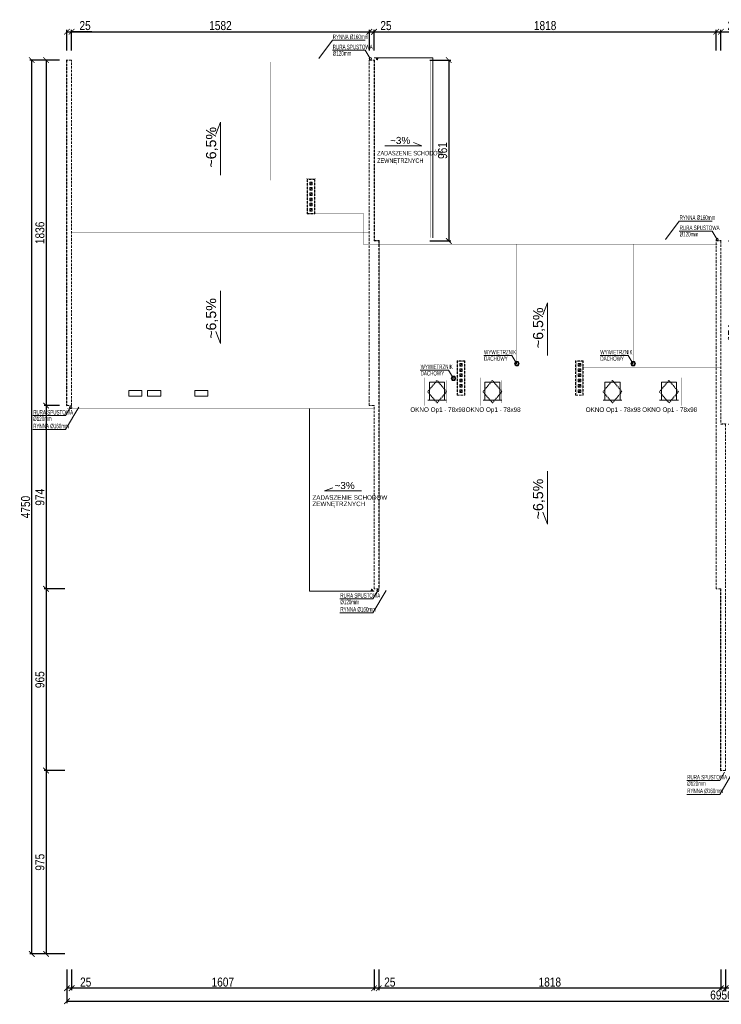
# Model space of a CAD drawing. Header units: millimetres. Extents: x 18880 to 99371, y -5529 to 27899.
# Tile 137 of 161: x 41199 to 44927, y 15209 to 20441. Entities that reach past the tile are written whole.
import ezdxf

# ---------------------------------------------------------------- set-up
doc = ezdxf.new("R2010")
doc.units = ezdxf.units.MM
doc.linetypes.add('DASHED', pattern=[19.05, 12.7, -6.35])
for name, color, linetype, lineweight in [('AA_HATCH', 251, 'Continuous', 0), ('AA_OPIS', 2, 'Continuous', 0), ('AA_WIDOK', 254, 'Continuous', 0), ('AP wymiary', 40, 'Continuous', 0)]:
    doc.layers.add(name, color=color, linetype=linetype, lineweight=lineweight)
doc.styles.add('ARIAL', font='arial.ttf')
doc.styles.add('DIM07', font='romans.shx', dxfattribs={"width": 0.7})
doc.styles.add('Dimensions', font='arial.ttf', dxfattribs={"width": 0.8})
doc.dimstyles.new('arch100', dxfattribs={"dimscale": 2, "dimtxt": 24, "dimasz": 15, "dimexe": 5, "dimexo": 20, "dimgap": 4, "dimtad": 1, "dimdec": 1, "dimrnd": 0.5, "dimdsep": 46, "dimtxsty": 'Dimensions', "dimblk": 'ARCHTICK', "dimcen": 2.5, "dimazin": 0, "dimtfac": 1, "dimtdec": 1, "dimtmove": 1, "dimatfit": 3, "dimldrblk": 'NONE', "dimfxl": 50, "dimfxlon": 1, "dimarcsym": 0})

# ---------------------------------------------------------------- blocks, each defined once
blk = doc.blocks.new('Op1')
at = {"layer": 'AA_OPIS', "linetype": 'DASHED', "ltscale": 0.5}
blk.add_lwpolyline([(65, 135), (15, 75), (65, 15), (115, 75), (65, 135)], dxfattribs=at)
at = {"layer": 'AA_WIDOK', "const_width": 0.3}
blk.add_lwpolyline([(0, 0), (130, 0), (130, 150), (0, 150)], close=True, dxfattribs=at)
blk.add_lwpolyline([(15, 15), (115, 15), (115, 135), (15, 135), (15, 15)], dxfattribs=at)
at = {"layer": 'AA_WIDOK'}
for points in [[(105, 125), (25, 125)], [(25, 125), (25, 30)], [(105, 30), (105, 125)], [(15, 30), (115, 30)]]:
    blk.add_lwpolyline(points, dxfattribs=at)
at = {"layer": 'AA_OPIS', "insert": (68.9, -8.3), "char_height": 24, "width": 450, "attachment_point": 2, "style": 'ARIAL'}
blk.add_mtext('{\\W0.8;OKNO Op1 - 78x98}', dxfattribs=at)
blk = doc.blocks.new('_ARCHTICK')
at = {"color": 0, "linetype": 'ByBlock', "ltscale": 0.1, "const_width": 0.15}
blk.add_lwpolyline([(-0.5, -0.5), (0.5, 0.5)], dxfattribs=at)
blk = doc.blocks.new('*D568')
at = {"layer": 'AP wymiary', "color": 0, "lineweight": -2, "transparency": 16777216}
for p, q in [((44924.6, 15394.4), (44924.6, 15284.4)), ((44949.6, 15394.4), (44949.6, 15284.4)), ((44949.6, 15294.4), (44924.6, 15294.4)), ((45052.2, 15294.4), (44949.6, 15294.4))]:
    blk.add_line(p, q, dxfattribs=at)
at = {"layer": 'Defpoints', "color": 0, "transparency": 16777216}
for p in [(44924.6, 16452.9), (44949.6, 16451.5), (44924.6, 15294.4)]:
    blk.add_point(p, dxfattribs=at)
at = {"layer": 'AP wymiary', "color": 0, "lineweight": -2, "transparency": 16777216, "xscale": 30, "yscale": 30, "zscale": 30, "rotation": 180}
blk.add_blockref('_ARCHTICK', (44924.6, 15294.4), dxfattribs=at)
at = {"layer": 'AP wymiary', "color": 0, "lineweight": -2, "transparency": 16777216, "xscale": 30, "yscale": 30, "zscale": 30}
blk.add_blockref('_ARCHTICK', (44949.6, 15294.4), dxfattribs=at)
at = {"layer": 'AP wymiary', "color": 0, "transparency": 16777216, "insert": (45016.2, 15326.9), "char_height": 48, "attachment_point": 5, "style": 'Dimensions'}
blk.add_mtext('25', dxfattribs=at)
blk = doc.blocks.new('_None')
blk = doc.blocks.new('*D569')
at = {"layer": 'AP wymiary', "color": 0, "lineweight": -2, "transparency": 16777216}
for p, q in [((43106.6, 15394.4), (43106.6, 15284.4)), ((44924.6, 15394.4), (44924.6, 15284.4)), ((44924.6, 15294.4), (43106.6, 15294.4))]:
    blk.add_line(p, q, dxfattribs=at)
at = {"layer": 'Defpoints', "color": 0, "transparency": 16777216}
for p in [(43106.6, 17416.5), (44924.6, 16452.9), (43106.6, 15294.4)]:
    blk.add_point(p, dxfattribs=at)
at = {"layer": 'AP wymiary', "color": 0, "lineweight": -2, "transparency": 16777216, "xscale": 30, "yscale": 30, "zscale": 30, "rotation": 180}
blk.add_blockref('_ARCHTICK', (43106.6, 15294.4), dxfattribs=at)
at = {"layer": 'AP wymiary', "color": 0, "lineweight": -2, "transparency": 16777216, "xscale": 30, "yscale": 30, "zscale": 30}
blk.add_blockref('_ARCHTICK', (44924.6, 15294.4), dxfattribs=at)
at = {"layer": 'AP wymiary', "color": 0, "transparency": 16777216, "insert": (44015.6, 15326.9), "char_height": 48, "attachment_point": 5, "style": 'Dimensions'}
blk.add_mtext('1818', dxfattribs=at)
blk = doc.blocks.new('*D570')
at = {"layer": 'AP wymiary', "color": 0, "lineweight": -2, "transparency": 16777216}
for p, q in [((43081.6, 15394.4), (43081.6, 15284.4)), ((43106.6, 15394.4), (43106.6, 15284.4)), ((43106.6, 15294.4), (43081.6, 15294.4))]:
    blk.add_line(p, q, dxfattribs=at)
at = {"layer": 'Defpoints', "color": 0, "transparency": 16777216}
for p in [(43081.6, 17416.5), (43106.6, 17416.5), (43081.6, 15294.4)]:
    blk.add_point(p, dxfattribs=at)
at = {"layer": 'AP wymiary', "color": 0, "lineweight": -2, "transparency": 16777216, "xscale": 30, "yscale": 30, "zscale": 30, "rotation": 180}
blk.add_blockref('_ARCHTICK', (43081.6, 15294.4), dxfattribs=at)
at = {"layer": 'AP wymiary', "color": 0, "lineweight": -2, "transparency": 16777216, "xscale": 30, "yscale": 30, "zscale": 30}
blk.add_blockref('_ARCHTICK', (43106.6, 15294.4), dxfattribs=at)
at = {"layer": 'AP wymiary', "color": 0, "transparency": 16777216, "insert": (43165.4, 15326.9), "char_height": 48, "attachment_point": 5, "style": 'Dimensions'}
blk.add_mtext('25', dxfattribs=at)
blk = doc.blocks.new('*D571')
at = {"layer": 'AP wymiary', "color": 0, "lineweight": -2, "transparency": 16777216}
for p, q in [((41474.6, 15394.4), (41474.6, 15284.4)), ((43081.6, 15394.4), (43081.6, 15284.4)), ((43081.6, 15294.4), (41474.6, 15294.4))]:
    blk.add_line(p, q, dxfattribs=at)
at = {"layer": 'Defpoints', "color": 0, "transparency": 16777216}
for p in [(41474.6, 18390.5), (43081.6, 17416.5), (41474.6, 15294.4)]:
    blk.add_point(p, dxfattribs=at)
at = {"layer": 'AP wymiary', "color": 0, "lineweight": -2, "transparency": 16777216, "xscale": 30, "yscale": 30, "zscale": 30, "rotation": 180}
blk.add_blockref('_ARCHTICK', (41474.6, 15294.4), dxfattribs=at)
at = {"layer": 'AP wymiary', "color": 0, "lineweight": -2, "transparency": 16777216, "xscale": 30, "yscale": 30, "zscale": 30}
blk.add_blockref('_ARCHTICK', (43081.6, 15294.4), dxfattribs=at)
at = {"layer": 'AP wymiary', "color": 0, "transparency": 16777216, "insert": (42278.1, 15326.9), "char_height": 48, "attachment_point": 5, "style": 'Dimensions'}
blk.add_mtext('1607', dxfattribs=at)
blk = doc.blocks.new('*D572')
at = {"layer": 'AP wymiary', "color": 0, "lineweight": -2, "transparency": 16777216}
for p, q in [((41449.6, 15394.4), (41449.6, 15284.4)), ((41474.6, 15394.4), (41474.6, 15284.4)), ((41474.6, 15294.4), (41449.6, 15294.4)), ((41585.5, 15294.4), (41474.6, 15294.4))]:
    blk.add_line(p, q, dxfattribs=at)
at = {"layer": 'Defpoints', "color": 0, "transparency": 16777216}
for p in [(41449.6, 18390.5), (41474.6, 18390.5), (41449.6, 15294.4)]:
    blk.add_point(p, dxfattribs=at)
at = {"layer": 'AP wymiary', "color": 0, "lineweight": -2, "transparency": 16777216, "xscale": 30, "yscale": 30, "zscale": 30, "rotation": 180}
blk.add_blockref('_ARCHTICK', (41449.6, 15294.4), dxfattribs=at)
at = {"layer": 'AP wymiary', "color": 0, "lineweight": -2, "transparency": 16777216, "xscale": 30, "yscale": 30, "zscale": 30}
blk.add_blockref('_ARCHTICK', (41474.6, 15294.4), dxfattribs=at)
at = {"layer": 'AP wymiary', "color": 0, "transparency": 16777216, "insert": (41549.5, 15326.9), "char_height": 48, "attachment_point": 5, "style": 'Dimensions'}
blk.add_mtext('25', dxfattribs=at)
blk = doc.blocks.new('*D573')
at = {"layer": 'AP wymiary', "color": 0, "lineweight": -2, "transparency": 16777216}
for p, q in [((41449.6, 15325.6), (41449.6, 15215.6)), ((48405.6, 15325.6), (48405.6, 15215.6)), ((41449.6, 15225.6), (48405.6, 15225.6))]:
    blk.add_line(p, q, dxfattribs=at)
at = {"layer": 'Defpoints', "color": 0, "transparency": 16777216}
for p in [(41449.6, 15394.1), (48405.6, 15394.1), (48405.6, 15225.6)]:
    blk.add_point(p, dxfattribs=at)
at = {"layer": 'AP wymiary', "color": 0, "lineweight": -2, "transparency": 16777216, "xscale": 30, "yscale": 30, "zscale": 30, "rotation": 180}
blk.add_blockref('_ARCHTICK', (41449.6, 15225.6), dxfattribs=at)
at = {"layer": 'AP wymiary', "color": 0, "lineweight": -2, "transparency": 16777216, "xscale": 30, "yscale": 30, "zscale": 30}
blk.add_blockref('_ARCHTICK', (48405.6, 15225.6), dxfattribs=at)
at = {"layer": 'AP wymiary', "color": 0, "transparency": 16777216, "insert": (44927.6, 15258.1), "char_height": 48, "attachment_point": 5, "style": 'Dimensions'}
blk.add_mtext('6956', dxfattribs=at)
blk = doc.blocks.new('*D574')
at = {"layer": 'AP wymiary', "color": 0, "lineweight": -2, "transparency": 16777216}
for p, q in [((41409.6, 20226.5), (41328.8, 20226.5)), ((41338.8, 20226.5), (41338.8, 18390.5)), ((41409.6, 18390.5), (41328.8, 18390.5))]:
    blk.add_line(p, q, dxfattribs=at)
at = {"layer": 'Defpoints', "color": 0, "transparency": 16777216}
for p in [(41449.6, 20226.5), (41338.8, 18390.5), (41449.6, 18390.5)]:
    blk.add_point(p, dxfattribs=at)
at = {"layer": 'AP wymiary', "color": 0, "lineweight": -2, "transparency": 16777216, "xscale": 30, "yscale": 30, "zscale": 30}
for p, rotation in [((41338.8, 20226.5), 90), ((41338.8, 18390.5), 270)]:
    blk.add_blockref('_ARCHTICK', p, dxfattribs=dict(at, rotation=rotation))
at = {"layer": 'AP wymiary', "color": 0, "transparency": 16777216, "insert": (41306.3, 19308.5), "char_height": 48, "attachment_point": 5, "rotation": 90, "style": 'Dimensions'}
blk.add_mtext('1836', dxfattribs=at)
blk = doc.blocks.new('*D575')
at = {"layer": 'AP wymiary', "color": 0, "lineweight": -2, "transparency": 16777216}
for p, q in [((41409.6, 18390.5), (41328.8, 18390.5)), ((41338.8, 18390.5), (41338.8, 17416.5)), ((41438.8, 17416.5), (41328.8, 17416.5))]:
    blk.add_line(p, q, dxfattribs=at)
at = {"layer": 'Defpoints', "color": 0, "transparency": 16777216}
for p in [(41449.6, 18390.5), (41338.8, 17416.5), (43106.6, 17416.5)]:
    blk.add_point(p, dxfattribs=at)
at = {"layer": 'AP wymiary', "color": 0, "lineweight": -2, "transparency": 16777216, "xscale": 30, "yscale": 30, "zscale": 30}
for p, rotation in [((41338.8, 18390.5), 90), ((41338.8, 17416.5), 270)]:
    blk.add_blockref('_ARCHTICK', p, dxfattribs=dict(at, rotation=rotation))
at = {"layer": 'AP wymiary', "color": 0, "transparency": 16777216, "insert": (41306.3, 17903.5), "char_height": 48, "attachment_point": 5, "rotation": 90, "style": 'Dimensions'}
blk.add_mtext('974', dxfattribs=at)
blk = doc.blocks.new('*D576')
at = {"layer": 'AP wymiary', "color": 0, "lineweight": -2, "transparency": 16777216}
for p, q in [((41438.8, 17416.5), (41328.8, 17416.5)), ((41338.8, 17416.5), (41338.8, 16451.5)), ((41438.8, 16451.5), (41328.8, 16451.5))]:
    blk.add_line(p, q, dxfattribs=at)
at = {"layer": 'Defpoints', "color": 0, "transparency": 16777216}
for p in [(43106.6, 17416.5), (41338.8, 16451.5), (44924.6, 16451.5)]:
    blk.add_point(p, dxfattribs=at)
at = {"layer": 'AP wymiary', "color": 0, "lineweight": -2, "transparency": 16777216, "xscale": 30, "yscale": 30, "zscale": 30}
for p, rotation in [((41338.8, 17416.5), 90), ((41338.8, 16451.5), 270)]:
    blk.add_blockref('_ARCHTICK', p, dxfattribs=dict(at, rotation=rotation))
at = {"layer": 'AP wymiary', "color": 0, "transparency": 16777216, "insert": (41306.3, 16934), "char_height": 48, "attachment_point": 5, "rotation": 90, "style": 'Dimensions'}
blk.add_mtext('965', dxfattribs=at)
blk = doc.blocks.new('*D577')
at = {"layer": 'AP wymiary', "color": 0, "lineweight": -2, "transparency": 16777216}
for p, q in [((41438.8, 16451.5), (41328.8, 16451.5)), ((41338.8, 16451.5), (41338.8, 15476.5)), ((41438.8, 15476.5), (41328.8, 15476.5))]:
    blk.add_line(p, q, dxfattribs=at)
at = {"layer": 'Defpoints', "color": 0, "transparency": 16777216}
for p in [(44924.6, 16451.5), (41338.8, 15476.5), (46549.6, 15476.5)]:
    blk.add_point(p, dxfattribs=at)
at = {"layer": 'AP wymiary', "color": 0, "lineweight": -2, "transparency": 16777216, "xscale": 30, "yscale": 30, "zscale": 30}
for p, rotation in [((41338.8, 16451.5), 90), ((41338.8, 15476.5), 270)]:
    blk.add_blockref('_ARCHTICK', p, dxfattribs=dict(at, rotation=rotation))
at = {"layer": 'AP wymiary', "color": 0, "transparency": 16777216, "insert": (41306.3, 15964), "char_height": 48, "attachment_point": 5, "rotation": 90, "style": 'Dimensions'}
blk.add_mtext('975', dxfattribs=at)
blk = doc.blocks.new('*D578')
at = {"layer": 'AP wymiary', "color": 0, "lineweight": -2, "transparency": 16777216}
for p, q in [((41343.8, 20226.5), (41252.8, 20226.5)), ((41262.8, 15476.5), (41262.8, 20226.5)), ((41343.8, 15476.5), (41252.8, 15476.5))]:
    blk.add_line(p, q, dxfattribs=at)
at = {"layer": 'Defpoints', "color": 0, "transparency": 16777216}
for p in [(41262.8, 20226.5), (41383.8, 20226.5), (41383.8, 15476.5)]:
    blk.add_point(p, dxfattribs=at)
at = {"layer": 'AP wymiary', "color": 0, "lineweight": -2, "transparency": 16777216, "xscale": 30, "yscale": 30, "zscale": 30}
for p, rotation in [((41262.8, 20226.5), 90), ((41262.8, 15476.5), 270)]:
    blk.add_blockref('_ARCHTICK', p, dxfattribs=dict(at, rotation=rotation))
at = {"layer": 'AP wymiary', "color": 0, "transparency": 16777216, "insert": (41230.3, 17851.5), "char_height": 48, "attachment_point": 5, "rotation": 90, "style": 'Dimensions'}
blk.add_mtext('4750', dxfattribs=at)
blk = doc.blocks.new('*D579')
at = {"layer": 'AP wymiary', "color": 0, "lineweight": -2, "transparency": 16777216}
for p, q in [((41449.6, 20277.3), (41449.6, 20387.3)), ((41449.6, 20377.3), (41474.6, 20377.3)), ((41474.6, 20277.3), (41474.6, 20387.3)), ((41582.3, 20377.3), (41474.6, 20377.3))]:
    blk.add_line(p, q, dxfattribs=at)
at = {"layer": 'Defpoints', "color": 0, "transparency": 16777216}
for p in [(41474.6, 20377.3), (41449.6, 20226.5), (41474.6, 20226.5)]:
    blk.add_point(p, dxfattribs=at)
at = {"layer": 'AP wymiary', "color": 0, "lineweight": -2, "transparency": 16777216, "xscale": 30, "yscale": 30, "zscale": 30, "rotation": 180}
blk.add_blockref('_ARCHTICK', (41449.6, 20377.3), dxfattribs=at)
at = {"layer": 'AP wymiary', "color": 0, "lineweight": -2, "transparency": 16777216, "xscale": 30, "yscale": 30, "zscale": 30}
blk.add_blockref('_ARCHTICK', (41474.6, 20377.3), dxfattribs=at)
at = {"layer": 'AP wymiary', "color": 0, "transparency": 16777216, "insert": (41546.3, 20409.8), "char_height": 48, "attachment_point": 5, "style": 'Dimensions'}
blk.add_mtext('25', dxfattribs=at)
blk = doc.blocks.new('*D580')
at = {"layer": 'AP wymiary', "color": 0, "lineweight": -2, "transparency": 16777216}
for p, q in [((41474.6, 20277.3), (41474.6, 20387.3)), ((41474.6, 20377.3), (43056.6, 20377.3)), ((43056.6, 20277.3), (43056.6, 20387.3))]:
    blk.add_line(p, q, dxfattribs=at)
at = {"layer": 'Defpoints', "color": 0, "transparency": 16777216}
for p in [(43056.6, 20377.3), (41474.6, 20226.5), (43056.6, 20226.5)]:
    blk.add_point(p, dxfattribs=at)
at = {"layer": 'AP wymiary', "color": 0, "lineweight": -2, "transparency": 16777216, "xscale": 30, "yscale": 30, "zscale": 30, "rotation": 180}
blk.add_blockref('_ARCHTICK', (41474.6, 20377.3), dxfattribs=at)
at = {"layer": 'AP wymiary', "color": 0, "lineweight": -2, "transparency": 16777216, "xscale": 30, "yscale": 30, "zscale": 30}
blk.add_blockref('_ARCHTICK', (43056.6, 20377.3), dxfattribs=at)
at = {"layer": 'AP wymiary', "color": 0, "transparency": 16777216, "insert": (42265.6, 20409.8), "char_height": 48, "attachment_point": 5, "style": 'Dimensions'}
blk.add_mtext('1582', dxfattribs=at)
blk = doc.blocks.new('*D581')
at = {"layer": 'AP wymiary', "color": 0, "lineweight": -2, "transparency": 16777216}
for p, q in [((43056.6, 20277.3), (43056.6, 20387.3)), ((43056.6, 20377.3), (43081.6, 20377.3)), ((43081.6, 20277.3), (43081.6, 20387.3))]:
    blk.add_line(p, q, dxfattribs=at)
at = {"layer": 'Defpoints', "color": 0, "transparency": 16777216}
for p in [(43081.6, 20377.3), (43056.6, 20226.5), (43081.6, 20226.5)]:
    blk.add_point(p, dxfattribs=at)
at = {"layer": 'AP wymiary', "color": 0, "lineweight": -2, "transparency": 16777216, "xscale": 30, "yscale": 30, "zscale": 30, "rotation": 180}
blk.add_blockref('_ARCHTICK', (43056.6, 20377.3), dxfattribs=at)
at = {"layer": 'AP wymiary', "color": 0, "lineweight": -2, "transparency": 16777216, "xscale": 30, "yscale": 30, "zscale": 30}
blk.add_blockref('_ARCHTICK', (43081.6, 20377.3), dxfattribs=at)
at = {"layer": 'AP wymiary', "color": 0, "transparency": 16777216, "insert": (43145, 20409.8), "char_height": 48, "attachment_point": 5, "style": 'Dimensions'}
blk.add_mtext('25', dxfattribs=at)
blk = doc.blocks.new('*D582')
at = {"layer": 'AP wymiary', "color": 0, "lineweight": -2, "transparency": 16777216}
for p, q in [((43081.6, 20277.3), (43081.6, 20387.3)), ((43081.6, 20377.3), (44899.6, 20377.3)), ((44899.6, 20277.3), (44899.6, 20387.3))]:
    blk.add_line(p, q, dxfattribs=at)
at = {"layer": 'Defpoints', "color": 0, "transparency": 16777216}
for p in [(44899.6, 20377.3), (43081.6, 20226.5), (44899.6, 19265.5)]:
    blk.add_point(p, dxfattribs=at)
at = {"layer": 'AP wymiary', "color": 0, "lineweight": -2, "transparency": 16777216, "xscale": 30, "yscale": 30, "zscale": 30, "rotation": 180}
blk.add_blockref('_ARCHTICK', (43081.6, 20377.3), dxfattribs=at)
at = {"layer": 'AP wymiary', "color": 0, "lineweight": -2, "transparency": 16777216, "xscale": 30, "yscale": 30, "zscale": 30}
blk.add_blockref('_ARCHTICK', (44899.6, 20377.3), dxfattribs=at)
at = {"layer": 'AP wymiary', "color": 0, "transparency": 16777216, "insert": (43990.6, 20409.8), "char_height": 48, "attachment_point": 5, "style": 'Dimensions'}
blk.add_mtext('1818', dxfattribs=at)
blk = doc.blocks.new('*D583')
at = {"layer": 'AP wymiary', "color": 0, "lineweight": -2, "transparency": 16777216}
for p, q in [((44899.6, 20277.3), (44899.6, 20387.3)), ((44899.6, 20377.3), (44924.6, 20377.3)), ((44924.6, 20277.3), (44924.6, 20387.3))]:
    blk.add_line(p, q, dxfattribs=at)
at = {"layer": 'Defpoints', "color": 0, "transparency": 16777216}
for p in [(44924.6, 20377.3), (44899.6, 19265.5), (44924.6, 19265.5)]:
    blk.add_point(p, dxfattribs=at)
at = {"layer": 'AP wymiary', "color": 0, "lineweight": -2, "transparency": 16777216, "xscale": 30, "yscale": 30, "zscale": 30, "rotation": 180}
blk.add_blockref('_ARCHTICK', (44899.6, 20377.3), dxfattribs=at)
at = {"layer": 'AP wymiary', "color": 0, "lineweight": -2, "transparency": 16777216, "xscale": 30, "yscale": 30, "zscale": 30}
blk.add_blockref('_ARCHTICK', (44924.6, 20377.3), dxfattribs=at)
at = {"layer": 'AP wymiary', "color": 0, "transparency": 16777216, "insert": (44989.4, 20409.8), "char_height": 48, "attachment_point": 5, "style": 'Dimensions'}
blk.add_mtext('25', dxfattribs=at)
blk = doc.blocks.new('*D584')
at = {"layer": 'AP wymiary', "color": 0, "lineweight": -2, "transparency": 16777216}
for p, q in [((44924.6, 20277.3), (44924.6, 20387.3)), ((44924.6, 20377.3), (46524.6, 20377.3)), ((46524.6, 20277.3), (46524.6, 20387.3))]:
    blk.add_line(p, q, dxfattribs=at)
at = {"layer": 'Defpoints', "color": 0, "transparency": 16777216}
for p in [(46524.6, 20377.3), (44924.6, 19265.5), (46524.6, 18291.5)]:
    blk.add_point(p, dxfattribs=at)
at = {"layer": 'AP wymiary', "color": 0, "lineweight": -2, "transparency": 16777216, "xscale": 30, "yscale": 30, "zscale": 30, "rotation": 180}
blk.add_blockref('_ARCHTICK', (44924.6, 20377.3), dxfattribs=at)
at = {"layer": 'AP wymiary', "color": 0, "lineweight": -2, "transparency": 16777216, "xscale": 30, "yscale": 30, "zscale": 30}
blk.add_blockref('_ARCHTICK', (46524.6, 20377.3), dxfattribs=at)
at = {"layer": 'AP wymiary', "color": 0, "transparency": 16777216, "insert": (45724.6, 20409.8), "char_height": 48, "attachment_point": 5, "style": 'Dimensions'}
blk.add_mtext('1600', dxfattribs=at)
blk = doc.blocks.new('*D595')
at = {"layer": 'AP wymiary', "color": 0, "lineweight": -2, "transparency": 16777216}
for p, q in [((43378.8, 20226.5), (43488.8, 20226.5)), ((43478.8, 20226.5), (43478.8, 19265.5)), ((43378.8, 19265.5), (43488.8, 19265.5))]:
    blk.add_line(p, q, dxfattribs=at)
at = {"layer": 'Defpoints', "color": 0, "transparency": 16777216}
for p in [(43081.6, 20226.5), (43081.6, 19265.5), (43478.8, 19265.5)]:
    blk.add_point(p, dxfattribs=at)
at = {"layer": 'AP wymiary', "color": 0, "lineweight": -2, "transparency": 16777216, "xscale": 30, "yscale": 30, "zscale": 30}
for p, rotation in [((43478.8, 20226.5), 90), ((43478.8, 19265.5), 270)]:
    blk.add_blockref('_ARCHTICK', p, dxfattribs=dict(at, rotation=rotation))
at = {"layer": 'AP wymiary', "color": 0, "transparency": 16777216, "insert": (43446.3, 19746), "char_height": 48, "attachment_point": 5, "rotation": 90, "style": 'Dimensions'}
blk.add_mtext('961', dxfattribs=at)
blk = doc.blocks.new('*D596')
at = {"layer": 'AP wymiary', "color": 0, "lineweight": -2, "transparency": 16777216}
for p, q in [((44964.6, 19265.5), (45028.8, 19265.5)), ((45018.8, 18291.5), (45018.8, 19265.5)), ((44964.6, 18291.5), (45028.8, 18291.5))]:
    blk.add_line(p, q, dxfattribs=at)
at = {"layer": 'Defpoints', "color": 0, "transparency": 16777216}
for p in [(44924.6, 19265.5), (45018.8, 19265.5), (44924.6, 18291.5)]:
    blk.add_point(p, dxfattribs=at)
at = {"layer": 'AP wymiary', "color": 0, "lineweight": -2, "transparency": 16777216, "xscale": 30, "yscale": 30, "zscale": 30}
for p, rotation in [((45018.8, 19265.5), 90), ((45018.8, 18291.5), 270)]:
    blk.add_blockref('_ARCHTICK', p, dxfattribs=dict(at, rotation=rotation))
at = {"layer": 'AP wymiary', "color": 0, "transparency": 16777216, "insert": (44986.3, 18778.5), "char_height": 48, "attachment_point": 5, "rotation": 90, "style": 'Dimensions'}
blk.add_mtext('974', dxfattribs=at)

msp = doc.modelspace()

# ---------------------------------------------------------------- linework, layer by layer
at = {"layer": 'AA_HATCH'}
for points in [[(42739.55534, 19577.51587), (42753.55534, 19577.51587), (42753.55534, 19563.51587), (42739.55534, 19563.51587)], [(42739.55534, 19549.51587), (42753.55534, 19549.51587), (42753.55534, 19535.51587), (42739.55534, 19535.51587)], [(42739.55534, 19521.51587), (42753.55534, 19521.51587), (42753.55534, 19507.51587), (42739.55534, 19507.51587)], [(42739.55534, 19493.51587), (42753.55534, 19493.51587), (42753.55534, 19479.51587), (42739.55534, 19479.51587)], [(42739.55534, 19465.51587), (42753.55534, 19465.51587), (42753.55534, 19451.51587), (42739.55534, 19451.51587)], [(42739.55534, 19437.51587), (42753.55534, 19437.51587), (42753.55534, 19423.51587), (42739.55534, 19423.51587)], [(43536.55534, 18614.51587), (43550.55534, 18614.51587), (43550.55534, 18600.51587), (43536.55534, 18600.51587)], [(43536.55534, 18586.51587), (43550.55534, 18586.51587), (43550.55534, 18572.51587), (43536.55534, 18572.51587)], [(44165.55534, 18614.51587), (44179.55534, 18614.51587), (44179.55534, 18600.51587), (44165.55534, 18600.51587)], [(44165.55534, 18586.51587), (44179.55534, 18586.51587), (44179.55534, 18572.51587), (44165.55534, 18572.51587)], [(43536.55534, 18558.51587), (43550.55534, 18558.51587), (43550.55534, 18544.51587), (43536.55534, 18544.51587)], [(43536.55534, 18530.51587), (43550.55534, 18530.51587), (43550.55534, 18516.51587), (43536.55534, 18516.51587)], [(44165.55534, 18558.51587), (44179.55534, 18558.51587), (44179.55534, 18544.51587), (44165.55534, 18544.51587)], [(44165.55534, 18530.51587), (44179.55534, 18530.51587), (44179.55534, 18516.51587), (44165.55534, 18516.51587)], [(43536.55534, 18502.51587), (43550.55534, 18502.51587), (43550.55534, 18488.51587), (43536.55534, 18488.51587)], [(43536.55534, 18474.51587), (43550.55534, 18474.51587), (43550.55534, 18460.51587), (43536.55534, 18460.51587)], [(44165.55534, 18502.51587), (44179.55534, 18502.51587), (44179.55534, 18488.51587), (44165.55534, 18488.51587)], [(44165.55534, 18474.51587), (44179.55534, 18474.51587), (44179.55534, 18460.51587), (44165.55534, 18460.51587)]]:
    msp.add_lwpolyline(points, close=True, dxfattribs=at)
for points in [[(42753.55534, 19577.51587), (42739.55534, 19563.51587)], [(42753.55534, 19549.51587), (42739.55534, 19535.51587)], [(42753.55534, 19521.51587), (42739.55534, 19507.51587)], [(42753.55534, 19493.51587), (42739.55534, 19479.51587)], [(42753.55534, 19465.51587), (42739.55534, 19451.51587)], [(42753.55534, 19437.51587), (42739.55534, 19423.51587)], [(43550.55534, 18614.51587), (43536.55534, 18600.51587)], [(43550.55534, 18586.51587), (43536.55534, 18572.51587)], [(44179.55534, 18614.51587), (44165.55534, 18600.51587)], [(44179.55534, 18586.51587), (44165.55534, 18572.51587)], [(43550.55534, 18558.51587), (43536.55534, 18544.51587)], [(43550.55534, 18530.51587), (43536.55534, 18516.51587)], [(44179.55534, 18558.51587), (44165.55534, 18544.51587)], [(44179.55534, 18530.51587), (44165.55534, 18516.51587)], [(43550.55534, 18502.51587), (43536.55534, 18488.51587)], [(43550.55534, 18474.51587), (43536.55534, 18460.51587)], [(44179.55534, 18502.51587), (44165.55534, 18488.51587)], [(44179.55534, 18474.51587), (44165.55534, 18460.51587)]]:
    msp.add_lwpolyline(points, dxfattribs=at)
at = {"layer": 'AA_OPIS'}
for points in [[(42788.0907, 20234.51587), (42860.56794, 20331.90475), (43035.02583, 20331.90475)], [(43061.55534, 20234.51587), (43035.02583, 20278.69449), (42860.56794, 20278.69449)], [(42265.55534, 19615.7755), (42265.55534, 19896.64032), (42241.81153, 19832.48964)], [(43139.22869, 19771.26581), (43335.83407, 19771.26581), (43290.92859, 19787.88647)], [(44631.0907, 19273.51587), (44703.56794, 19370.90475), (44878.02583, 19370.90475)], [(44904.55534, 19273.51587), (44878.02583, 19317.69449), (44703.56794, 19317.69449)], [(42265.55534, 19001.25624), (42265.55534, 18720.39142), (42241.81153, 18784.54211)], [(44003.05534, 18656.2755), (44003.05534, 18937.14032), (43979.31153, 18872.98964)], [(43840.62561, 18613.28535), (43814.0961, 18657.46396), (43664.41127, 18657.46396)], [(44458.50375, 18613.28535), (44431.97424, 18657.46396), (44282.2894, 18657.46396)], [(43503.61561, 18535.23003), (43477.0861, 18579.40865), (43327.40126, 18579.40865)], [(41469.55534, 18381.51587), (41443.02583, 18337.33726), (41268.56794, 18337.33726)], [(41513.77868, 18381.51587), (41443.02583, 18263.69375), (41268.56794, 18263.69375)], [(44003.05534, 18041.75624), (44003.05534, 17760.89142), (43979.31153, 17825.04211)], [(43014.33407, 17937.52902), (42817.72869, 17937.52902), (42862.63417, 17954.14969)], [(43101.55534, 17407.51587), (43075.02583, 17363.33726), (42900.56794, 17363.33726)], [(43145.77868, 17407.51587), (43075.02583, 17289.69375), (42900.56794, 17289.69375)], [(44944.55534, 16442.51587), (44918.02583, 16398.33726), (44743.56794, 16398.33726)], [(44988.77868, 16442.51587), (44918.02583, 16324.69375), (44743.56794, 16324.69375)]]:
    msp.add_lwpolyline(points, dxfattribs=at)
at = {"layer": 'AA_WIDOK', "color": 4, "const_width": 0.5}
for points in [[(41478.55534, 18386.51587), (41478.55534, 20230.51587), (41445.55534, 20230.51587), (41445.55534, 18386.51587)], [(43052.55534, 18386.51587), (43052.55534, 20230.51587), (43085.55534, 20230.51587), (43085.55534, 19269.51587), (43110.55534, 19269.51587), (43110.55534, 17412.51587), (43077.55534, 17412.51587), (43077.55534, 18386.51587)], [(44895.55534, 19269.51587), (44928.55534, 19269.51587), (44928.55534, 18295.51587), (44953.55534, 18295.51587), (44953.55534, 16447.51587), (44920.55534, 16447.51587), (44920.55534, 17412.51587), (44895.55534, 17412.51587)]]:
    msp.add_lwpolyline(points, close=True, dxfattribs=at)
at = {"layer": 'AA_WIDOK', "color": 4, "const_width": 0.3}
for points in [[(41449.55534, 20243.51587), (43081.55534, 20243.51587), (43081.55534, 20230.51587)], [(41449.55534, 20230.51587), (41449.55534, 20243.51587)], [(43052.55534, 20227.51587), (41478.55534, 20227.51587)], [(43085.55534, 19282.51587), (44924.55534, 19282.51587), (44924.55534, 19269.51587)], [(44895.55534, 19266.51587), (43110.55534, 19266.51587)], [(41449.55534, 18386.51587), (41449.55534, 18373.51587), (43077.55534, 18373.51587)], [(43052.55534, 18389.51587), (41478.55534, 18389.51587)], [(43081.55534, 17412.51587), (43081.55534, 17399.51587)], [(43081.55534, 17399.51587), (44920.55534, 17399.51587)], [(44924.55534, 16434.51587), (44924.55534, 16447.51587)], [(44924.55534, 16434.51587), (46545.55534, 16434.51587)]]:
    msp.add_lwpolyline(points, dxfattribs=at)
at = {"layer": 'AA_WIDOK', "linetype": 'DASHED'}
for points in [[(41474.55534, 18390.51587), (41474.55534, 20226.51587), (41449.55534, 20226.51587), (41449.55534, 18390.51587)], [(43056.55534, 18390.51587), (43056.55534, 20226.51587), (43081.55534, 20226.51587), (43081.55534, 19265.51587), (43106.55534, 19265.51587), (43106.55534, 17416.51587), (43081.55534, 17416.51587), (43081.55534, 18390.51587)], [(44899.55534, 19265.51587), (44924.55534, 19265.51587), (44924.55534, 18291.51587), (44949.55534, 18291.51587), (44949.55534, 16451.51587), (44924.55534, 16451.51587), (44924.55534, 17416.51587), (44899.55534, 17416.51587)]]:
    msp.add_lwpolyline(points, close=True, dxfattribs=at)
at = {"layer": 'AA_WIDOK', "color": 10, "const_width": 1}
for points in [[(41468.55534, 20216.51587), (43062.55534, 20216.51587)], [(42729.55534, 19587.51587), (42529.55534, 19587.51587), (42529.55534, 20216.51587)], [(42763.55534, 19413.51587), (43023.55534, 19413.51587), (43023.55534, 19248.51587), (44905.55534, 19248.51587)], [(43543.55534, 18624.51587), (43543.55534, 19248.51587)], [(43840.62561, 18613.28535), (43840.62561, 19248.51587)], [(44458.50375, 18613.28535), (44458.50375, 19248.51587)], [(44189.55534, 18594.51587), (44924.55534, 18594.51587)], [(43503.61561, 18535.23003), (43526.55534, 18535.23003)], [(44172.55534, 18450.51587), (44172.55534, 17426.51587)], [(41468.55534, 18400.51587), (43066.55534, 18400.51587)], [(43100.55534, 17426.51587), (44905.55534, 17426.51587)]]:
    msp.add_lwpolyline(points, dxfattribs=at)
at = {"layer": 'AA_WIDOK', "const_width": 0.3}
for points in [[(41478.55534, 20226.51587), (43052.55534, 20226.51587)], [(43381.55534, 19282.51587), (43381.55534, 20226.51587), (43085.55534, 20226.51587)], [(41474.55534, 19308.51587), (43056.55534, 19308.51587)], [(43110.55534, 19265.51587), (44895.55534, 19265.51587)], [(41478.55534, 18390.51587), (43052.55534, 18390.51587)], [(43110.55534, 18349.01587), (44899.55534, 18349.01587)], [(43110.55534, 17416.51587), (44895.55534, 17416.51587)]]:
    msp.add_lwpolyline(points, dxfattribs=at)
at = {"layer": 'AA_WIDOK', "color": 4, "linetype": 'Continuous'}
for points in [[(43393.55534, 19282.51587), (43393.55534, 20238.51587), (43081.55534, 20238.51587)], [(42738.55534, 18374.51587), (42738.55534, 17404.51587), (43081.55534, 17404.51587)]]:
    msp.add_lwpolyline(points, dxfattribs=at)
at = {"layer": 'AA_WIDOK', "linetype": 'Continuous', "const_width": 0.3}
for points in [[(42773.55534, 19403.51587), (42773.55534, 19597.51587), (42719.55534, 19597.51587), (42719.55534, 19403.51587)], [(43570.55534, 18440.51587), (43570.55534, 18634.51587), (43516.55534, 18634.51587), (43516.55534, 18440.51587)], [(44199.55534, 18440.51587), (44199.55534, 18634.51587), (44145.55534, 18634.51587), (44145.55534, 18440.51587)]]:
    msp.add_lwpolyline(points, close=True, dxfattribs=at)
at = {"layer": 'AA_WIDOK', "linetype": 'DASHED'}
for points in [[(42767.55534, 19409.51587), (42767.55534, 19591.51587), (42725.55534, 19591.51587), (42725.55534, 19409.51587), (42767.55534, 19409.51587)], [(43564.55534, 18446.51587), (43564.55534, 18628.51587), (43522.55534, 18628.51587), (43522.55534, 18446.51587), (43564.55534, 18446.51587)], [(44193.55534, 18446.51587), (44193.55534, 18628.51587), (44151.55534, 18628.51587), (44151.55534, 18446.51587), (44193.55534, 18446.51587)]]:
    msp.add_lwpolyline(points, dxfattribs=at)
at = {"layer": 'AA_WIDOK', "color": 10, "const_width": 1}
for points in [[(42763.55534, 19413.51587), (42763.55534, 19587.51587), (42729.55534, 19587.51587), (42729.55534, 19413.51587)], [(43560.55534, 18450.51587), (43560.55534, 18624.51587), (43526.55534, 18624.51587), (43526.55534, 18450.51587)], [(44189.55534, 18450.51587), (44189.55534, 18624.51587), (44155.55534, 18624.51587), (44155.55534, 18450.51587)]]:
    msp.add_lwpolyline(points, close=True, dxfattribs=at)
at = {"layer": 'AA_WIDOK'}
for points in [[(41778.55534, 18440.51587), (41848.55534, 18440.51587), (41848.55534, 18470.51587), (41778.55534, 18470.51587)], [(41878.55534, 18440.51587), (41948.55534, 18440.51587), (41948.55534, 18470.51587), (41878.55534, 18470.51587)], [(42128.55534, 18440.51587), (42198.55534, 18440.51587), (42198.55534, 18470.51587), (42128.55534, 18470.51587)]]:
    msp.add_lwpolyline(points, close=True, dxfattribs=at)
msp.add_lwpolyline([(42750.55534, 18374.51587, 0.3, 0.3, 0), (42750.55534, 17416.51587, 0.3, 0.3, 0), (43081.55534, 17416.51587, 0, 0, 0)], format="xyseb", dxfattribs=at)
at = {"layer": 'AA_WIDOK', "color": 4, "linetype": 'Continuous'}
for centre, radius in [((43061.55534, 20234.51587), 6), ((43097.95423, 20232.51587), 4), ((44904.55534, 19273.51587), 6), ((41469.55534, 18381.51587), 6), ((43070.47793, 17410.51587), 4), ((43101.55534, 17407.51587), 6)]:
    msp.add_circle(centre, radius, dxfattribs=at)
at = {"layer": 'AA_WIDOK'}
for centre, radius in [((43840.62561, 18613.28535), 12), ((43840.62561, 18613.28535), 8), ((44458.50375, 18613.28535), 12), ((44458.50375, 18613.28535), 8), ((43503.61561, 18535.23003), 12), ((43503.61561, 18535.23003), 8)]:
    msp.add_circle(centre, radius, dxfattribs=at)

# ---------------------------------------------------------------- block references
at = {"layer": 'AA_HATCH'}
for p in [(43351.55534, 18389.49598), (43645.55534, 18389.49598), (44283.55534, 18389.49598), (44583.55534, 18389.49598)]:
    msp.add_blockref('Op1', p, dxfattribs=at)

# ---------------------------------------------------------------- texts
at = {"layer": 'AA_OPIS', "attachment_point": 7}
for s, insert, char_height, width, line_spacing_factor, style in [('{\\fArial Narrow|b0|i0|c238|p34;RYNNA\\fArial Narrow|b0|i0|c0|p34; \\fArial Narrow|b0|i0|c238|p34;%%C160mm}', (42862.31283, 20337.40191, 0), 24, 226.8890596, 0.85, 'DIM07'), ('{\\fArial Narrow|b0|i0|c238|p34;RURA SPUSTOWA\\fArial Narrow|b0|i0|c0|p34; \\fArial Narrow|b0|i0|c238|p34;%%C120mm}', (42862.31283, 20249.51466, 0), 24, 226.8890596, 0.85, 'DIM07'), ('~3%', (43166.96403, 19780.2683), 37.8, 249.4497613, 0.857143, 'ARIAL'), ('{\\fArial Narrow|b0|i0|c238|p34;RYNNA\\fArial Narrow|b0|i0|c0|p34; \\fArial Narrow|b0|i0|c238|p34;%%C160mm}', (44705.31283, 19376.40191, 0), 24, 226.8890596, 0.85, 'DIM07'), ('{\\fArial Narrow|b0|i0|c238|p34;RURA SPUSTOWA\\fArial Narrow|b0|i0|c0|p34; \\fArial Narrow|b0|i0|c238|p34;%%C120mm}', (44705.31283, 19288.51466, 0), 24, 226.8890596, 0.85, 'DIM07'), ('{\\fArial Narrow|b0|i0|c238|p34;WYWIETRZNIK\\PDACHOWY}', (43666.15615, 18628.28414, 0), 24, 226.8890596, 0.85, 'DIM07'), ('{\\fArial Narrow|b0|i0|c238|p34;WYWIETRZNIK\\PDACHOWY}', (44284.03429, 18628.28414, 0), 24, 226.8890596, 0.85, 'DIM07'), ('{\\fArial Narrow|b0|i0|c238|p34;WYWIETRZNIK\\PDACHOWY}', (43329.14615, 18550.22882, 0), 24, 226.8890596, 0.85, 'DIM07'), ('{\\fArial Narrow|b0|i0|c238|p34;RURA SPUSTOWA\\fArial Narrow|b0|i0|c0|p34; \\fArial Narrow|b0|i0|c238|p34;%%C120mm}', (41270.31283, 18308.15743, 0), 24, 226.8890596, 0.85, 'DIM07'), ('{\\fArial Narrow|b0|i0|c238|p34;RYNNA\\fArial Narrow|b0|i0|c0|p34; \\fArial Narrow|b0|i0|c238|p34;%%C160mm}', (41270.31283, 18269.19092, 0), 24, 226.8890596, 0.85, 'DIM07'), ('~3%', (42871.63128, 17946.53152), 37.8, 249.4497613, 0.857143, 'ARIAL'), ('{\\W0.8;ZADASZENIE SCHODÓW\\PZEWNĘTRZNYCH}', (42754.02463, 17849.06796), 24, 563.0249032, 0.85, 'ARIAL'), ('{\\fArial Narrow|b0|i0|c238|p34;RURA SPUSTOWA\\fArial Narrow|b0|i0|c0|p34; \\fArial Narrow|b0|i0|c238|p34;%%C120mm}', (42902.31283, 17334.15743, 0), 24, 226.8890596, 0.85, 'DIM07'), ('{\\fArial Narrow|b0|i0|c238|p34;RYNNA\\fArial Narrow|b0|i0|c0|p34; \\fArial Narrow|b0|i0|c238|p34;%%C160mm}', (42902.31283, 17295.19092, 0), 24, 226.8890596, 0.85, 'DIM07'), ('{\\fArial Narrow|b0|i0|c238|p34;RURA SPUSTOWA\\fArial Narrow|b0|i0|c0|p34; \\fArial Narrow|b0|i0|c238|p34;%%C120mm}', (44745.31283, 16369.15743, 0), 24, 226.8890596, 0.85, 'DIM07'), ('{\\fArial Narrow|b0|i0|c238|p34;RYNNA\\fArial Narrow|b0|i0|c0|p34; \\fArial Narrow|b0|i0|c238|p34;%%C160mm}', (44745.31283, 16330.19092, 0), 24, 226.8890596, 0.85, 'DIM07')]:
    msp.add_mtext(s, dxfattribs=dict(at, insert=insert, char_height=char_height, width=width, line_spacing_factor=line_spacing_factor, style=style))
at = {"layer": 'AA_OPIS', "char_height": 54, "width": 356.3568019, "rotation": 90, "line_spacing_factor": 0.857143, "style": 'ARIAL'}
for insert, attachment_point in [((42252.69463, 19655.39742), 7), ((42252.69463, 18961.63432), 9), ((43990.19463, 18695.89742), 7), ((43990.19463, 18002.13432), 9)]:
    msp.add_mtext('~6,5%', dxfattribs=dict(at, insert=insert, attachment_point=attachment_point))
at = {"layer": 'AA_OPIS', "insert": (43098.06577, 19672.83514), "char_height": 24, "width": 563.0249032, "attachment_point": 7, "style": 'ARIAL'}
msp.add_mtext('{\\W0.7;ZADASZENIE SCHODÓW\\PZEWNĘTRZNYCH}', dxfattribs=at)

# ---------------------------------------------------------------- dimensions: what is measured, and where the dimension line sits
at = {"layer": 'AP wymiary'}
for base, p1, p2, picture, middle in [((41474.55534, 20377.29029), (41449.55534, 20226.51587), (41474.55534, 20226.51587), '*D579', (41546.28996, 20377.29029)), ((43081.55534, 20377.29029), (43056.55534, 20226.51587), (43081.55534, 20226.51587), '*D581', (43144.98456, 20377.29029)), ((44924.55534, 20377.29029), (44899.55534, 19265.51587), (44924.55534, 19265.51587), '*D583', (44989.36171, 20377.29029)), ((41449.55534, 15294.38631), (41474.55534, 18390.51587), (41449.55534, 18390.51587), '*D572', (41549.47735, 15294.38631)), ((43081.55534, 15294.38631), (43106.55534, 17416.51587), (43081.55534, 17416.51587), '*D570', (43165.40112, 15294.38631)), ((44924.55534, 15294.38631), (44949.55534, 16451.51587), (44924.55534, 16452.88684), '*D568', (45016.23678, 15294.38631))]:
    dim = msp.add_linear_dim(base=base, p1=p1, p2=p2, dimstyle='arch100', dxfattribs=at)
    dim.commit()
    dim.dimension.update_dxf_attribs({"geometry": picture, "text_midpoint": middle, "dimtype": 160})
for base, p1, p2, picture, middle in [((43056.55534, 20377.29029), (41474.55534, 20226.51587), (43056.55534, 20226.51587), '*D580', (42265.55534, 20409.79779)), ((44899.55534, 20377.29029), (43081.55534, 20226.51587), (44899.55534, 19265.51587), '*D582', (43990.55534, 20409.79779)), ((46524.55534, 20377.29029), (44924.55534, 19265.51587), (46524.55534, 18291.51587), '*D584', (45724.55534, 20409.79779)), ((41474.55534, 15294.38631), (43081.55534, 17416.51587), (41474.55534, 18390.51587), '*D571', (42278.05534, 15326.89381)), ((43106.55534, 15294.38631), (44924.55534, 16452.88684), (43106.55534, 17416.51587), '*D569', (44015.55534, 15326.89381)), ((48405.55534, 15225.62091), (41449.55534, 15394.06578), (48405.55534, 15394.06578), '*D573', (44927.55534, 15258.12841))]:
    dim = msp.add_linear_dim(base=base, p1=p1, p2=p2, dimstyle='arch100', dxfattribs=at)
    dim.commit()
    dim.dimension.update_dxf_attribs({"geometry": picture, "text_midpoint": middle})
for base, p1, p2, picture, middle in [((41262.79095, 20226.51587), (41383.77954, 15476.51587), (41383.77954, 20226.51587), '*D578', (41230.28345, 17851.51587)), ((41338.77954, 18390.51587), (41449.55534, 20226.51587), (41449.55534, 18390.51587), '*D574', (41306.25566, 19308.51587)), ((43478.77586, 19265.51587), (43081.55534, 20226.51587), (43081.55534, 19265.51587), '*D595', (43446.26836, 19746.01587)), ((45018.81057, 19265.51587), (44924.55534, 18291.51587), (44924.55534, 19265.51587), '*D596', (44986.30307, 18778.51587)), ((41338.77954, 17416.51587), (41449.55534, 18390.51587), (43106.55534, 17416.51587), '*D575', (41306.27204, 17903.51587)), ((41338.77954, 16451.51587), (43106.55534, 17416.51587), (44924.55534, 16451.51587), '*D576', (41306.27204, 16934.01587)), ((41338.77954, 15476.51587), (44924.55534, 16451.51587), (46549.55534, 15476.51587), '*D577', (41306.27204, 15964.01587))]:
    dim = msp.add_linear_dim(base=base, p1=p1, p2=p2, angle=90, dimstyle='arch100', dxfattribs=at)
    dim.commit()
    dim.dimension.update_dxf_attribs({"geometry": picture, "text_midpoint": middle})

doc.saveas('drawing.dxf')
